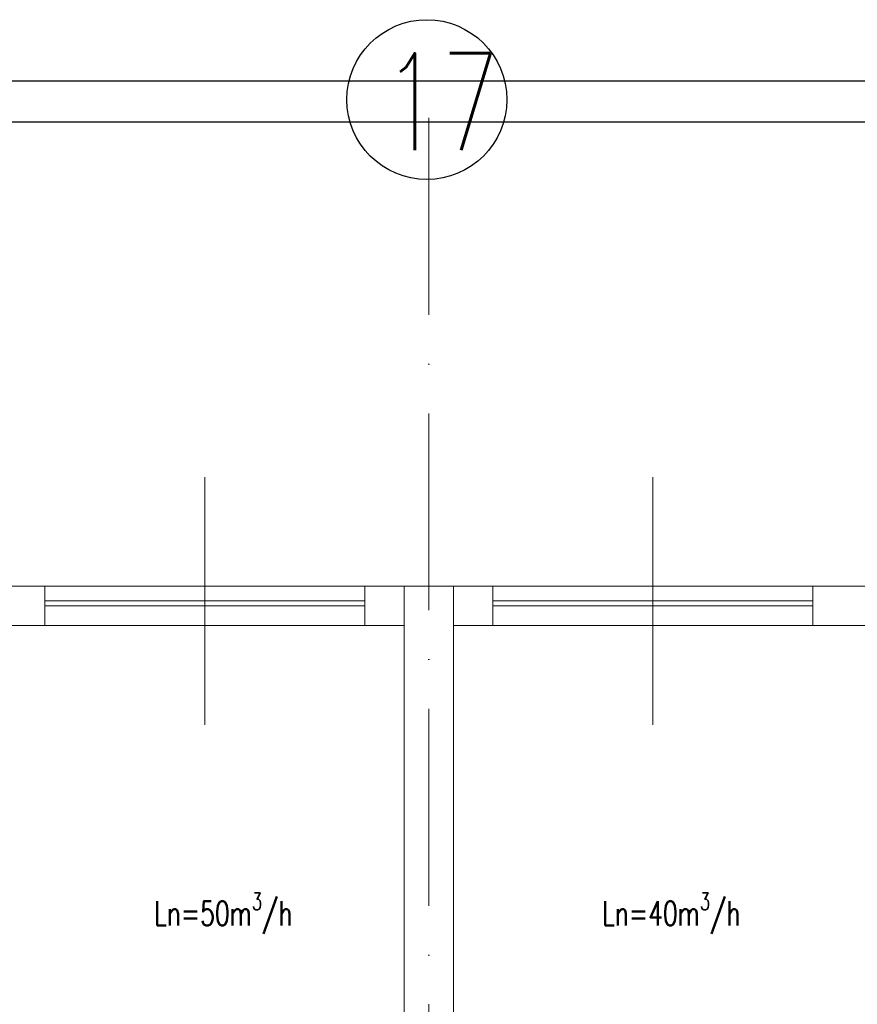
# Model space of a CAD drawing. Header units: millimetres. Extents: x -6513 to 30474, y -6915 to 65597.
# Tile 167 of 256: x 6145 to 6656, y 13864 to 14464. Entities that reach past the tile are written whole.
import ezdxf

# ---------------------------------------------------------------- set-up
doc = ezdxf.new("R2010")
doc.units = ezdxf.units.MM
doc.linetypes.add('ACAD_ISO10W100', pattern=[18, 12, -3, 0, -3])
for name, color, linetype, lineweight in [('A_cienka', 8, 'Continuous', 5), ('A_osie', 8, 'ACAD_ISO10W100', 5), ('A_widok', 8, 'Continuous', 13), ('R-TABELKA', 8, 'Continuous', 25)]:
    doc.layers.add(name, color=color, linetype=linetype, lineweight=lineweight)
doc.layers.add('DB_WM_nawiew-opis', color=8, linetype='Continuous')
doc.layers.add('Tekst', color=8, linetype='Continuous')
doc.styles.add('SIMPLEXD', font='SIMPLEX.SHX', dxfattribs={"width": 0.6})
doc.styles.get("Standard").update_dxf_attribs({"font": 'txt.shx', "width": 0.9})

msp = doc.modelspace()

# ---------------------------------------------------------------- linework, layer by layer
at = {"layer": 'A_cienka', "ltscale": 10}
for p, q in [((6258.054, 14034.693), (6258.054, 14185.49)), ((6531.054, 14034.693), (6531.054, 14185.49))]:
    msp.add_line(p, q, dxfattribs=at)
at = {"layer": 'A_cienka'}
for p, q in [((5269.554, 14119.092), (7544.554, 14119.092)), ((6160.554, 14110.092), (6355.554, 14110.092)), ((6160.554, 14107.092), (6355.554, 14107.092)), ((6628.554, 14110.092), (6433.554, 14110.092)), ((6628.554, 14107.092), (6433.554, 14107.092)), ((5839.554, 14095.092), (6379.554, 14095.092)), ((6409.554, 14095.092), (6949.554, 14095.092))]:
    msp.add_line(p, q, dxfattribs=at)
at = {"layer": 'A_osie', "ltscale": 10}
msp.add_line((6394.554, 12663.649), (6394.554, 14415.708), dxfattribs=at)
msp.add_line((6394.554, 12663.649), (6394.554, 14415.708), dxfattribs=at)
at = {"layer": 'A_widok', "ltscale": 5}
for p, q in [((6379.554, 13493.092), (6379.554, 14119.092)), ((6409.554, 13493.092), (6409.554, 14119.092))]:
    msp.add_line(p, q, dxfattribs=at)
for points in [[(6058.554, 14119.092), (6160.554, 14119.092), (6160.554, 14095.092), (6058.554, 14095.092)], [(6379.554, 14095.092), (6355.554, 14095.092), (6355.554, 14119.092), (6379.554, 14119.092)], [(6409.554, 14095.092), (6433.554, 14095.092), (6433.554, 14119.092), (6409.554, 14119.092)], [(6730.554, 14119.092), (6628.554, 14119.092), (6628.554, 14095.092), (6730.554, 14095.092)]]:
    msp.add_lwpolyline(points, close=True, dxfattribs=at)
at = {"layer": 'R-TABELKA'}
for p, q in [((-3136.084, 14427.247), (8327.828, 14427.247)), ((-3011.084, 14402.247), (8302.828, 14402.247))]:
    msp.add_line(p, q, dxfattribs=at)
at = {"layer": 'Tekst'}
msp.add_circle((6393.363, 14415.708), 48.725, dxfattribs=at)

# ---------------------------------------------------------------- texts
at = {"layer": 'DB_WM_nawiew-opis', "char_height": 15, "width": 37.14159, "attachment_point": 1}
for s, insert in [('\\A1;{\\Fsimplex|c238;\\W0.7;Ln=50m\\H0.7x;\\S3^ ;\\H1.4286x;/h}', (6227.307, 13932.275)), ('\\A1;{\\Fsimplex|c238;\\W0.7;Ln=40m\\H0.7x;\\S3^ ;\\H1.4286x;/h}', (6500.307, 13932.275))]:
    msp.add_mtext(s, dxfattribs=dict(at, insert=insert))
at = {"layer": 'Tekst', "style": 'SIMPLEXD', "width": 0.7}
msp.add_text('17', height=59.049, dxfattribs=at).set_placement((6366.521, 14384.939))

doc.saveas('drawing.dxf')
